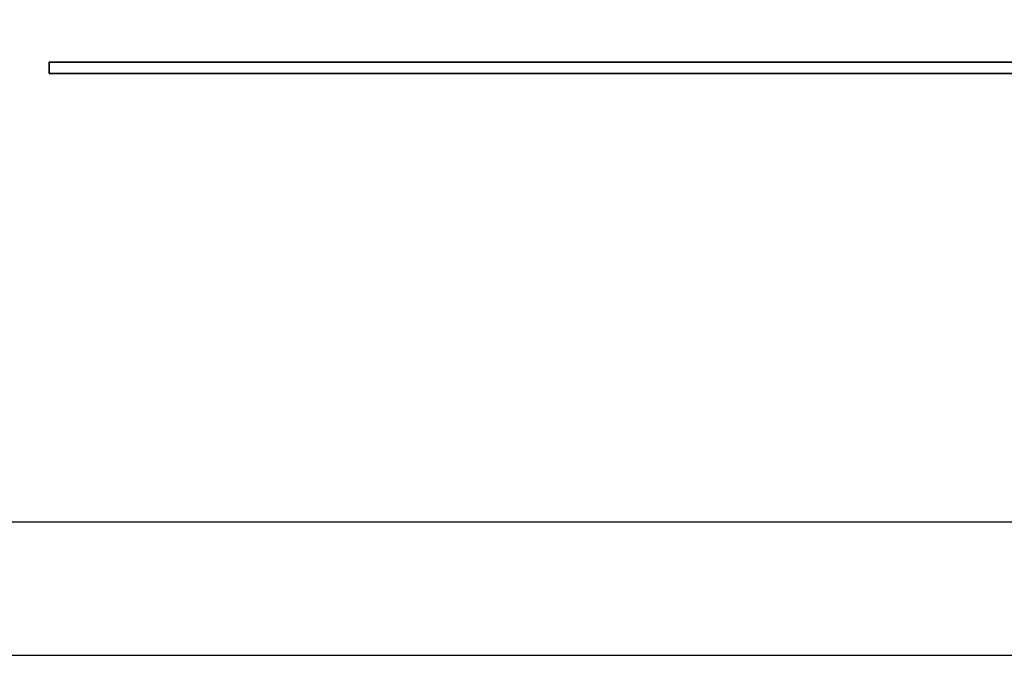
# Model space of a CAD drawing. Header units: millimetres. Extents: x 17 to 627, y 174 to 426.
# Tile 22 of 47: x 441 to 459, y 215 to 226. Entities that reach past the tile are written whole.
import ezdxf

# ---------------------------------------------------------------- set-up
doc = ezdxf.new("R2010")
doc.units = ezdxf.units.MM
doc.header["$LTSCALE"] = 10
for name, color, linetype in [('DIM', 4, 'Continuous'), ('layer 1', 7, 'Continuous'), ('OUT', 3, 'Continuous')]:
    doc.layers.add(name, color=color, linetype=linetype)

# ---------------------------------------------------------------- blocks, each defined once
blk = doc.blocks.new('TBI MOTION logo(完整正式版)')
at = {"layer": 'layer 1', "color": 22, "lineweight": 35}
blk.add_open_spline([(75.90875, -9.47875), (75.90875, -9.47875), (75.90875, -12.28625), (75.90875, -12.28625), (75.90875, -12.28625), (75.90875, -12.28625), (75.90875, -12.47875), (75.90875, -12.47875), (75.90875, -12.47875), (75.90875, -12.47875), (75.71625, -12.47875), (75.71625, -12.47875), (75.71625, -12.47875), (75.71625, -12.47875), (-88.32875, -12.47875), (-88.32875, -12.47875), (-88.32875, -12.47875), (-88.32875, -12.47875), (-88.32875, -13.29375), (-88.32875, -13.29375), (-88.32875, -13.29375), (-88.32875, -13.29375), (82.89125, -13.29375), (82.89125, -13.29375), (82.89125, -13.29375), (82.89125, -13.29375), (75.90875, -9.47875), (75.90875, -9.47875)], degree=3, knots=[0, 0, 0, 0, 0.14285714, 0.14285714, 0.14285714, 0.14285715, 0.28571429, 0.28571429, 0.28571429, 0.2857143, 0.42857143, 0.42857143, 0.42857143, 0.42857144, 0.57142857, 0.57142857, 0.57142857, 0.57142858, 0.71428571, 0.71428571, 0.71428571, 0.71428572, 0.85714286, 0.85714286, 0.85714286, 0.85714287, 1, 1, 1, 1], dxfattribs=at)

msp = doc.modelspace()

# ---------------------------------------------------------------- linework, layer by layer
at = {"layer": 'OUT', "color": 7}
for p, q in [((500.119, 217.105), (417.569, 217.105)), ((536.894, 214.643), (380.794, 214.643))]:
    msp.add_line(p, q, dxfattribs=at)

# ---------------------------------------------------------------- block references
at = {"layer": 'DIM', "color": 7, "xscale": 0.2606204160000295, "yscale": 0.2606204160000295, "zscale": 0.2606204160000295}
msp.add_blockref('TBI MOTION logo(完整正式版)', (464.233, 228.857), dxfattribs=at)

doc.saveas('drawing.dxf')
